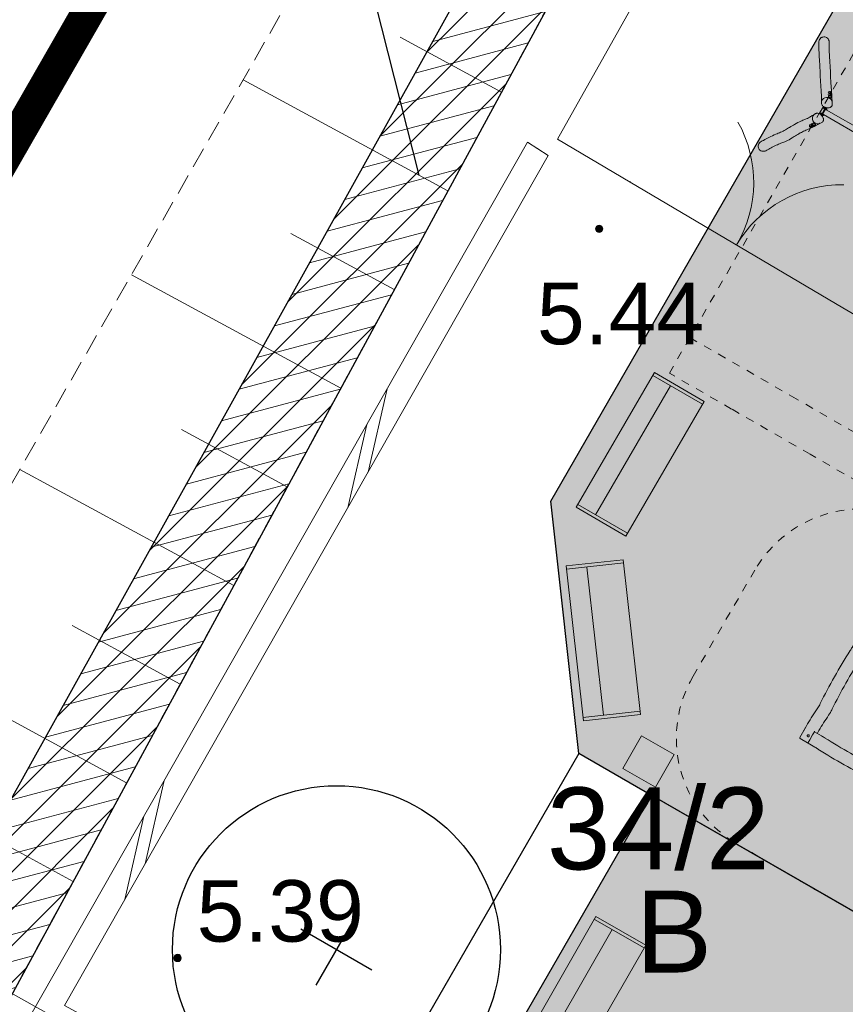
# Model space of a CAD drawing. Extents: x 5477758 to 5478353, y 5918276 to 5918502.
# Tile 64 of 127: x 5477936 to 5477947, y 5918447 to 5918459. Entities that reach past the tile are written whole.
import ezdxf
from ezdxf.enums import TextEntityAlignment as Align

# ---------------------------------------------------------------- set-up
doc = ezdxf.new("R2010")
doc.units = 0
doc.header["$LTSCALE"] = 0.25
doc.header["$PDSIZE"] = 0.75
for name, pattern in [('budynki akt$0$DASHED', [19.05, 12.7, -6.35]), ('DASHED', [19.05, 12.7, -6.35]), ('PRZER1-1', [2, 1, -1]), ('PRZER2-1', [3, 2, -1])]:
    doc.linetypes.add(name, pattern=pattern)
doc.layers.get('0').update_dxf_attribs({"linetype": 'CONTINUOUS', "lineweight": 13})
for name, color, linetype, lineweight in [('0_NAWIERZCHNIA BEZPIECZNA Z PIASKU PŁUKANEGO', 35, 'CONTINUOUS', 0), ('0_NAWIERZCHNIA MINERALNA', 43, 'CONTINUOUS', 0), ('0_podziały zieleni średniowysokiej i nasadzeń niskich', 7, 'CONTINUOUS', 0), ('0_PROJEKTOWANE OGRODZENIE', 7, 'CONTINUOUS', 0), ('0_PROJEKTOWANE ZABAWKI', 7, 'CONTINUOUS', 0), ('A_GRANICA OPRACOWANIA', 7, 'CONTINUOUS', 0), ('GESDZI_O', 30, 'CONTINUOUS', 35), ('GESUZY_O', 252, 'PRZER1-1', 18), ('GSSDSO', 252, 'CONTINUOUS', 18), ('GSSZSN', 252, 'PRZER2-1', 18), ('GULCPR', 252, 'CONTINUOUS', 18), ('OT_Rzedna', 252, 'CONTINUOUS', 18), ('pomiar', 252, 'CONTINUOUS', 18), ('wysokosci', 252, 'CONTINUOUS', 18), ('ZZ_cięcie-krzewów', 203, 'CONTINUOUS', 25), ('ZZ_grupa', 60, 'CONTINUOUS', 30), ('ZZ_grupa-krzewow-szraf', 60, 'CONTINUOUS', 13), ('ZZ_numer-inwentaryzacyjny', 5, 'CONTINUOUS', 25)]:
    doc.layers.add(name, color=color, linetype=linetype, lineweight=lineweight)
doc.layers.add('ZZ_PROJ-drzewa', color=7, linetype='CONTINUOUS')
doc.layers.add('ZZ_PROJ-obrys-rabaty', color=7, linetype='CONTINUOUS')
doc.styles.add('GEO-INFO', font='arial.ttf')

# ---------------------------------------------------------------- blocks, each defined once
blk = doc.blocks.new('ODTN_2')
at = {"color": 0}
for points in [[(-1.5, -0.5), (0.5, 0.5)], [(-0.5, -0.5), (1.5, 0.5)]]:
    blk.add_lwpolyline(points, dxfattribs=at)
blk = doc.blocks.new('OTRN')
at = {"linetype": 'Continuous', "lineweight": 13}
blk.add_hatch(color=0, dxfattribs=at).paths.add_polyline_path([(0, -0.091, 1), (0, 0.091, 1)])
at = {"color": 0, "linetype": 'Continuous', "lineweight": 13}
blk.add_circle((0, 0), 0.0906, dxfattribs=at)
blk = doc.blocks.new('KTOK02_500')
at = {"color": 0, "linetype": 'Continuous', "lineweight": 13}
for centre, start, end in [((-3, 0), 0, 60.0184), ((3, 0), 119.9816, 180)]:
    blk.add_arc(centre, 3, start, end, dxfattribs=at)
blk = doc.blocks.new('stara ławka w nowym miejscu')
at = {"color": 0}
for p, q in [((5470779.101, 5934415.094), (5470779.772, 5934415.292)), ((5470779.112, 5934415.056), (5470779.784, 5934415.254)), ((5470779.772, 5934415.292), (5470780.31, 5934413.47)), ((5470779.639, 5934413.272), (5470779.101, 5934415.094)), ((5470780.059, 5934413.438), (5470779.544, 5934415.183)), ((5470780.299, 5934413.508), (5470779.627, 5934413.31)), ((5470780.31, 5934413.47), (5470779.639, 5934413.272))]:
    blk.add_line(p, q, dxfattribs=at)
blk = doc.blocks.new('D4')
at = {"layer": 'ZZ_PROJ-drzewa'}
for p, q in [((0, -0.5), (0, 0.5)), ((0.5, 0), (-0.5, 0))]:
    blk.add_line(p, q, dxfattribs=at)
blk.add_circle((0, 0), 2, dxfattribs=at)
blk = doc.blocks.new('zw$8E5F')
at = {"lineweight": 0}
for p, q in [((210.8, -156.6), (210.8, 118.3)), ((217.8, -156.6), (217.8, 118.3)), ((199.4, -155), (201.6, -153.6)), ((229.1, -155), (226.9, -153.6)), ((191.7, -164.9), (191, -164.9)), ((191.2, -161.4), (191.2, -161.4)), ((193.5, -163.8), (192.8, -163.7)), ((193, -160.2), (193, -160.2)), ((195.4, -162.6), (194.6, -162.5)), ((195.5, -159.1), (194.8, -159.1)), ((206.4, -165.9), (207, -165.5)), ((208.7, -157.8), (208.8, -157.8)), ((208.9, -158.1), (219.6, -158.1)), ((208.9, -158.1), (208.9, -158.4)), ((209, -158.7), (219.6, -158.7)), ((219.4, -161.7), (209.1, -161.7)), ((209.2, -159.3), (209.2, -159.5)), ((209.3, -157.7), (209.3, -157.3)), ((209.3, -159.7), (209.3, -159.5)), ((209.4, -157.1), (209.4, -156.9)), ((209.4, -157.1), (209.4, -157.1)), ((209.4, -157.7), (219.2, -157.7)), ((209.6, -156.8), (209.6, -156.7)), ((209.6, -157.7), (209.6, -157.1)), ((209.9, -160.1), (210, -160)), ((210.1, -160.1), (209.9, -160.1)), ((210, -160), (210.3, -160)), ((210.1, -160.1), (210.1, -160)), ((210.5, -160.1), (210.1, -160.1)), ((210.3, -160), (210.5, -160)), ((210.5, -157.7), (210.5, -157.1)), ((210.5, -160), (210.5, -160.1)), ((210.5, -160), (210.5, -160.1)), ((210.8, -156.8), (210.8, -156.7)), ((211, -157.1), (211, -156.9)), ((211, -157.1), (211, -157.1)), ((211.1, -157.7), (211.1, -157.2)), ((211.1, -159.7), (211.1, -159.5)), ((211.2, -159.3), (211.2, -159.5)), ((217.3, -159.3), (217.3, -159.5)), ((217.4, -157.7), (217.4, -157.2)), ((217.4, -159.7), (217.4, -159.5)), ((217.5, -157.1), (217.5, -156.9)), ((217.6, -157.1), (217.5, -157.1)), ((217.7, -156.8), (217.7, -156.7)), ((217.9, -157.7), (217.9, -157.1)), ((218, -160.1), (218.1, -160)), ((218.2, -160.1), (218, -160.1)), ((218.1, -160), (218.4, -160)), ((218.2, -160.1), (218.2, -160)), ((218.6, -160.1), (218.2, -160.1)), ((218.4, -160), (218.6, -160)), ((218.6, -160), (218.6, -160.1)), ((218.6, -160), (218.6, -160.1)), ((218.8, -157.7), (218.8, -157.1)), ((218.9, -156.8), (218.9, -156.7)), ((219.1, -157.1), (219.1, -156.9)), ((219.1, -157.1), (219.1, -157.1)), ((219.2, -157.7), (219.2, -157.2)), ((219.2, -159.7), (219.2, -159.5)), ((219.3, -159.3), (219.3, -159.5)), ((219.6, -158.4), (219.6, -158.1)), ((219.7, -157.8), (219.8, -157.8)), ((222.1, -165.9), (221.5, -165.5)), ((232.9, -159.1), (233.7, -159.1)), ((233.1, -162.6), (233.9, -162.5)), ((234.9, -163.8), (235.7, -163.7)), ((235.5, -160.2), (235.5, -160.2)), ((236.7, -164.9), (237.5, -164.9)), ((237.3, -161.4), (237.4, -161.4))]:
    blk.add_line(p, q, dxfattribs=at)
at = {"linetype": 'DASHED', "ltscale": 0.01}
blk.add_lwpolyline([(584.3, -161.9), (-155.7, -161.9), (-155.7, -74.4), (-155.7, 36.1), (-155.7, 123.6), (584.3, 123.6), (584.3, 36.1), (584.3, -74.4)], close=True, dxfattribs=at)
blk.add_lwpolyline([(534.3, -161.9), (534.3, -19.1), (534.3, 123.6)], dxfattribs=at)
at = {"lineweight": 0}
for centre, radius, start, end in [((190.9, -163.1), 1.66, 130.0325, 224.6395), ((191.1, -163.1), 1.75, 221.1916, 267.336), ((191.1, -163.1), 1.75, 87.336, 133.4804), ((192.8, -162), 1.66, 130.0325, 224.6395), ((192.9, -162), 1.75, 221.1916, 267.336), ((192.9, -162), 1.75, 87.336, 133.4804), ((194.6, -160.8), 1.66, 130.0325, 224.6395), ((194.7, -160.8), 1.75, 221.1916, 267.336), ((194.7, -160.8), 1.75, 87.336, 133.4804), ((210.2, -156.7), 0.58, 0, 180), ((218.3, -156.7), 0.58, 0, 180), ((233.8, -160.8), 1.75, 46.5196, 92.664), ((233.8, -160.8), 1.75, 272.664, 318.8084), ((233.9, -160.8), 1.66, 315.3605, 49.9675), ((235.6, -162), 1.75, 46.5196, 92.664), ((235.6, -162), 1.75, 272.664, 318.8084), ((235.8, -162), 1.66, 315.3605, 49.9675), ((237.4, -163.1), 1.75, 46.5196, 92.664), ((237.4, -163.1), 1.75, 272.664, 318.8084), ((237.6, -163.1), 1.66, 315.3605, 49.9675)]:
    blk.add_arc(centre, radius, start, end, dxfattribs=at)
for centre, major_axis, ratio, start_param, end_param in [((202.9, -160.5), (-3.51, 5.41), 0.951251, 0, 2.543545), ((225.6, -160.5), (3.51, 5.41), 0.951251, 3.739641, 6.283185), ((189.9, -163.1), (-0.06, -1.25), 0.254887, 6.052209, 9.655755), ((189.9, -163.1), (0.06, 1.25), 0.254887, 2.910616, 6.514162), ((191.7, -161.9), (-0.06, -1.25), 0.254887, 6.052209, 9.655755), ((191.7, -161.9), (0.06, 1.25), 0.254887, 2.910616, 6.514162), ((193.5, -160.7), (-0.06, -1.25), 0.254887, 6.052209, 9.655755), ((193.5, -160.7), (0.06, 1.25), 0.254887, 2.910616, 6.514162), ((202.9, -160.5), (3.51, -5.41), 0.951251, 5.725319, 6.283185), ((209.4, -157.8), (-0.6, 0), 0.173648, 4.712389, 6.021386), ((210.2, -159.5), (-1, 0), 0.173648, 2.636232, 6.788546), ((210.2, -159.3), (-1, 0), 0.173648, 3.141593, 6.283185), ((210.2, -159.5), (-0.875, 0), 0.173648, 3.141593, 6.283185), ((210.2, -156.9), (-0.8, 0), 0.173648, 3.141593, 6.283185), ((210.2, -157.1), (-0.8, 0), 0.173648, 4.931152, 5.972819), ((210.2, -157.1), (-0.8, 0), 0.173648, 5.972867, 5.97835), ((210.2, -157.1), (-0.8, 0), 0.173648, 3.883954, 4.931152), ((210.2, -157.1), (0.8, 0), 0.173648, 0.310366, 0.742362), ((218.3, -159.5), (-1, 0), 0.173648, 2.636232, 6.788546), ((218.3, -159.3), (-1, 0), 0.173648, 3.141593, 6.283185), ((218.3, -159.5), (-0.875, 0), 0.173648, 3.141593, 6.283185), ((218.3, -156.9), (-0.8, 0), 0.173648, 3.141593, 6.283185), ((218.3, -157.1), (-0.8, 0), 0.173648, 4.701781, 5.748978), ((218.3, -157.1), (-0.8, 0), 0.173648, 5.748978, 5.972819), ((218.3, -157.1), (-0.8, 0), 0.173648, 3.654583, 4.701781), ((218.3, -157.1), (0.8, 0), 0.173648, 0.310366, 0.51299), ((219.2, -157.8), (0.6, 0), 0.173648, 0.261799, 1.570796), ((225.6, -160.5), (-3.51, -5.41), 0.951251, 0, 0.598048), ((235, -160.7), (-0.06, 1.25), 0.254887, 6.052209, 9.655755), ((235, -160.7), (0.06, -1.25), 0.254887, 2.910616, 6.514162), ((236.8, -161.9), (-0.06, 1.25), 0.254887, 6.052209, 9.655755), ((236.8, -161.9), (0.06, -1.25), 0.254887, 2.910616, 6.514162), ((238.6, -163.1), (-0.06, 1.25), 0.254887, 6.052209, 9.655755), ((238.6, -163.1), (0.06, -1.25), 0.254887, 2.910616, 6.514162)]:
    blk.add_ellipse(centre, major_axis=major_axis, ratio=ratio, start_param=start_param, end_param=end_param, dxfattribs=at)
for points, knots in [([(137.9, -194.6), (138.8, -194.1), (139.7, -193.5), (143.5, -191.3), (146.3, -189.7), (150.7, -186.9), (152.6, -185.7), (156.6, -183), (158.9, -181.4), (163.5, -178.3), (165.9, -176.8), (170.7, -173.9), (173.1, -172.4), (177.9, -169.3), (180.2, -167.8), (184.1, -165.1), (185.7, -164), (189.8, -161.1), (192.4, -159.4), (196.6, -156.8), (198, -155.9), (199.5, -155)], [0, 0, 0, 0, 10.000037, 10.000037, 40.002854, 40.002854, 64.025295, 64.025295, 93.490945, 93.490945, 118.359805, 118.359805, 143.136792, 143.136792, 171.431238, 171.431238, 193.062884, 193.062884, 222.456587, 222.456587, 237.363065, 237.363065, 237.363065, 237.363065]), ([(201.6, -153.6), (201.8, -153.5), (202.1, -153.3), (202.6, -153.1), (202.9, -153.1), (203.5, -153), (203.8, -153), (204.4, -153.1), (204.8, -153.2), (205.4, -153.5), (205.7, -153.7), (206.4, -154.2), (206.7, -154.4), (207.2, -155), (207.4, -155.3), (207.9, -156), (208.1, -156.3), (208.4, -156.9), (208.5, -157.3), (208.8, -158.2), (209, -158.8), (209.2, -159.9), (209.2, -160.4), (209.2, -161.4), (209.1, -161.9), (208.9, -162.9), (208.7, -163.4), (208.2, -164.3), (207.9, -164.7), (207.4, -165.2), (207.2, -165.4), (207, -165.5)], [0.972748, 0.972748, 0.972748, 0.972748, 1.135319, 1.135319, 1.300243, 1.300243, 1.473067, 1.473067, 1.66084, 1.66084, 1.865761, 1.865761, 2.078279, 2.078279, 2.281739, 2.281739, 2.466215, 2.466215, 2.630908, 2.630908, 2.927597, 2.927597, 3.183997, 3.183997, 3.432981, 3.432981, 3.7, 3.7, 4.001686, 4.001686, 4.114341, 4.114341, 4.114341, 4.114341]), ([(221.5, -165.5), (221.2, -165.3), (221, -165.1), (220.6, -164.7), (220.4, -164.5), (220, -163.8), (219.7, -163.2), (219.5, -162.2), (219.4, -161.6), (219.3, -160.6), (219.3, -160.1), (219.5, -159), (219.6, -158.5), (219.9, -157.4), (220.1, -156.9), (220.7, -155.8), (221.1, -155.2), (221.9, -154.4), (222.1, -154.2), (222.8, -153.7), (223.1, -153.5), (223.8, -153.2), (224.1, -153.1), (224.8, -153), (225.1, -153), (226, -153.1), (226.5, -153.3), (226.9, -153.6)], [2.168844, 2.168844, 2.168844, 2.168844, 2.331796, 2.331796, 2.49317, 2.49317, 2.805053, 2.805053, 3.077432, 3.077432, 3.327059, 3.327059, 3.581276, 3.581276, 3.865727, 3.865727, 4.205519, 4.205519, 4.409025, 4.409025, 4.621495, 4.621495, 4.826479, 4.826479, 5.01266, 5.01266, 5.310437, 5.310437, 5.310437, 5.310437]), ([(229, -155), (229.9, -155.5), (230.9, -156), (234.6, -158.3), (237.5, -160.1), (241.8, -163.2), (243.4, -164.5), (246.6, -166.9), (248.2, -168), (251.7, -170.3), (253.8, -171.4), (257.8, -173.5), (259.6, -174.5), (263.9, -176.8), (266.4, -178.4), (270.1, -181), (271.5, -182.1), (274.4, -184.5), (275.9, -185.7), (279.3, -188.2), (281.2, -189.5), (285.2, -191.9), (287.1, -193), (289.5, -194.5), (290.2, -194.9), (290.8, -195.3)], [0.511204, 0.511204, 0.511204, 0.511204, 10.000105, 10.000105, 39.54304, 39.54304, 60.725898, 60.725898, 82.085308, 82.085308, 105.691119, 105.691119, 124.41606, 124.41606, 148.981525, 148.981525, 166.435044, 166.435044, 186.717633, 186.717633, 211.477562, 211.477562, 231.188511, 231.188511, 237.772902, 237.772902, 237.772902, 237.772902]), ([(206.1, -166), (205.2, -166.6), (204.2, -167.1), (200.7, -169.2), (198.2, -170.7), (194.3, -173.3), (192.7, -174.4), (188.8, -177.1), (186.4, -178.7), (181.8, -181.7), (179.6, -183.1), (174.5, -186.3), (171.6, -188.1), (167, -191.1), (165.2, -192.3), (161.1, -195), (158.9, -196.5), (154, -199.6), (151.4, -201.2), (147.4, -203.6), (145.9, -204.5), (144.4, -205.4)], [0, 0, 0, 0, 10.000128, 10.000128, 38.108893, 38.108893, 59.914482, 59.914482, 88.033255, 88.033255, 110.353571, 110.353571, 141.306557, 141.306557, 164.913078, 164.913078, 193.9888, 193.9888, 221.026897, 221.026897, 237.689632, 237.689632, 237.689632, 237.689632]), ([(193.5, -163.8), (193.6, -163.8), (193.6, -163.8), (193.7, -163.7), (193.7, -163.7), (193.8, -163.7), (193.8, -163.6), (193.9, -163.5), (193.9, -163.5), (194, -163.4)], [9.463337, 9.463337, 9.463337, 9.463337, 9.625387, 9.625387, 9.957357, 9.957357, 10.289326, 10.289326, 10.604366, 10.604366, 10.604366, 10.604366]), ([(195.4, -162.6), (195.4, -162.6), (195.4, -162.6), (195.5, -162.6), (195.5, -162.5), (195.6, -162.5), (195.6, -162.4), (195.7, -162.3), (195.7, -162.3), (195.8, -162.2)], [9.463337, 9.463337, 9.463337, 9.463337, 9.625387, 9.625387, 9.957357, 9.957357, 10.289326, 10.289326, 10.621295, 10.621295, 10.621295, 10.621295]), ([(195.8, -162.2), (195.8, -162.1), (195.8, -162.1), (195.8, -161.9), (195.9, -161.8), (195.9, -161.6), (195.9, -161.5), (195.9, -161.2), (195.9, -161.1), (195.8, -160.9), (195.8, -160.8), (195.8, -160.6), (195.8, -160.5), (195.8, -160.2), (195.7, -160.1), (195.7, -159.9), (195.7, -159.8), (195.7, -159.6), (195.7, -159.6), (195.6, -159.4), (195.6, -159.3), (195.6, -159.2), (195.6, -159.2), (195.6, -159.1), (195.5, -159.1), (195.5, -159.1), (195.5, -159.1), (195.5, -159.1)], [0, 0, 0, 0, 0.331969, 0.331969, 0.663939, 0.663939, 0.995908, 0.995908, 1.327877, 1.327877, 1.659739, 1.659739, 1.991601, 1.991601, 2.323462, 2.323462, 2.655324, 2.655324, 2.987185, 2.987185, 3.319047, 3.319047, 3.650909, 3.650909, 3.98277, 3.98277, 4.15269, 4.15269, 4.15269, 4.15269]), ([(211.1, -159.7), (211.1, -159.7), (211.1, -159.7), (211, -159.8), (211, -159.9), (211, -159.9), (211, -160), (210.9, -160), (210.9, -160), (210.8, -160.1), (210.8, -160.1), (210.7, -160.1), (210.6, -160.1), (210.4, -160.1), (210.3, -160.1), (210.2, -160.1), (210.1, -160.1), (210, -160.1), (209.9, -160.1), (209.8, -160.1), (209.7, -160.1), (209.6, -160.1), (209.6, -160.1), (209.5, -160), (209.5, -160), (209.4, -159.9), (209.4, -159.9), (209.3, -159.8), (209.3, -159.7), (209.3, -159.7), (209.3, -159.7), (209.3, -159.7)], [6.048092, 6.048092, 6.048092, 6.048092, 6.104672, 6.104672, 6.166847, 6.166847, 6.246755, 6.246755, 6.360272, 6.360272, 6.544694, 6.544694, 7.083622, 7.083622, 7.496277, 7.496277, 7.864122, 7.864122, 8.237538, 8.237538, 8.675238, 8.675238, 8.932462, 8.932462, 9.004641, 9.004641, 9.11188, 9.11188, 9.178903, 9.178903, 9.189685, 9.189685, 9.189685, 9.189685]), ([(219.2, -159.7), (219.2, -159.7), (219.2, -159.7), (219.2, -159.8), (219.1, -159.9), (219.1, -159.9), (219.1, -160), (219, -160), (219, -160), (218.9, -160.1), (218.9, -160.1), (218.8, -160.1), (218.7, -160.1), (218.5, -160.1), (218.5, -160.1), (218.3, -160.1), (218.2, -160.1), (218.1, -160.1), (218.1, -160.1), (217.9, -160.1), (217.9, -160.1), (217.7, -160.1), (217.7, -160.1), (217.6, -160), (217.6, -160), (217.5, -159.9), (217.5, -159.9), (217.5, -159.8), (217.4, -159.7), (217.4, -159.7), (217.4, -159.7), (217.4, -159.7)], [6.048092, 6.048092, 6.048092, 6.048092, 6.104672, 6.104672, 6.166847, 6.166847, 6.246755, 6.246755, 6.360272, 6.360272, 6.544694, 6.544694, 7.083622, 7.083622, 7.496277, 7.496277, 7.864122, 7.864122, 8.237538, 8.237538, 8.675238, 8.675238, 8.932462, 8.932462, 9.004641, 9.004641, 9.11188, 9.11188, 9.178903, 9.178903, 9.189685, 9.189685, 9.189685, 9.189685]), ([(284, -205.9), (283.2, -205.4), (282.3, -204.8), (279.3, -203), (277.1, -201.6), (272.2, -198.5), (269.6, -196.6), (265.6, -193.5), (264.1, -192.3), (260.7, -189.8), (258.9, -188.6), (255.3, -186.4), (253.5, -185.5), (249.7, -183.4), (247.6, -182.3), (243, -179.6), (240.5, -178), (236.9, -175.3), (235.5, -174.2), (232.3, -171.9), (230.7, -170.7), (227.4, -168.8), (226, -168), (224, -166.9), (223.3, -166.5), (222.6, -166.1)], [0, 0, 0, 0, 10.000329, 10.000329, 33.028265, 33.028265, 62.28337, 62.28337, 82.991003, 82.991003, 107.243481, 107.243481, 126.079598, 126.079598, 147.421497, 147.421497, 173.654497, 173.654497, 192.135686, 192.135686, 215.579157, 215.579157, 230.188624, 230.188624, 237.795216, 237.795216, 237.795216, 237.795216]), ([(232.7, -159.2), (232.7, -159.2), (232.7, -159.3), (232.7, -159.4), (232.7, -159.5), (232.6, -159.6), (232.6, -159.7), (232.7, -159.9), (232.7, -160), (232.7, -160.2), (232.7, -160.3), (232.7, -160.5), (232.7, -160.6), (232.8, -160.8), (232.8, -161), (232.8, -161.2), (232.8, -161.3), (232.9, -161.5), (232.9, -161.6), (232.9, -161.8), (232.9, -161.9), (232.9, -162.1), (232.9, -162.2), (233, -162.3), (233, -162.4), (233, -162.5), (233, -162.5), (233, -162.6), (233, -162.6), (233.1, -162.6), (233.1, -162.6), (233.1, -162.6)], [0, 0, 0, 0, 0.331969, 0.331969, 0.663939, 0.663939, 0.995908, 0.995908, 1.327877, 1.327877, 1.659739, 1.659739, 1.991601, 1.991601, 2.323462, 2.323462, 2.655324, 2.655324, 2.987185, 2.987185, 3.319047, 3.319047, 3.650909, 3.650909, 3.98277, 3.98277, 4.31474, 4.31474, 4.646709, 4.646709, 4.758108, 4.758108, 4.758108, 4.758108]), ([(232.9, -159.1), (232.9, -159.1), (232.9, -159.1), (232.8, -159.1), (232.8, -159.2), (232.7, -159.2)], [10.0687555, 10.0687555, 10.0687555, 10.0687555, 10.2893259, 10.2893259, 10.6212952, 10.6212952, 10.6212952, 10.6212952]), ([(234.6, -162.4), (234.6, -162.4), (234.6, -162.5), (234.7, -162.7), (234.7, -162.8), (234.7, -163), (234.7, -163.1), (234.7, -163.3), (234.7, -163.3), (234.8, -163.5), (234.8, -163.5), (234.8, -163.6), (234.8, -163.7), (234.8, -163.7), (234.9, -163.7), (234.9, -163.8), (234.9, -163.8), (234.9, -163.8)], [2.422232, 2.422232, 2.422232, 2.422232, 2.655324, 2.655324, 2.987185, 2.987185, 3.319047, 3.319047, 3.650909, 3.650909, 3.98277, 3.98277, 4.31474, 4.31474, 4.646709, 4.646709, 4.758108, 4.758108, 4.758108, 4.758108]), ([(236.4, -163.5), (236.4, -163.6), (236.5, -163.7), (236.5, -163.9), (236.5, -164), (236.5, -164.2), (236.5, -164.3), (236.5, -164.4), (236.6, -164.5), (236.6, -164.6), (236.6, -164.7), (236.6, -164.8), (236.6, -164.8), (236.7, -164.9), (236.7, -164.9), (236.7, -164.9)], [2.422232, 2.422232, 2.422232, 2.422232, 2.655324, 2.655324, 2.987185, 2.987185, 3.319047, 3.319047, 3.650909, 3.650909, 3.98277, 3.98277, 4.31474, 4.31474, 4.623968, 4.623968, 4.623968, 4.623968]), ([(137.9, -194.6), (137.4, -194.9), (137, -195.2), (135.9, -196.2), (135.5, -197), (134.8, -198.5), (134.6, -199.3), (134.6, -200.9), (134.7, -201.7), (135.3, -203.2), (135.7, -203.9), (136.2, -204.4), (136.5, -204.8), (136.9, -205.1), (137.6, -205.6), (138, -205.8), (139.2, -206.3), (140, -206.4), (140.8, -206.4)], [-11.421713, -11.421713, -11.421713, -11.421713, -9.77778, -9.77778, -7.176096, -7.176096, -4.713265, -4.713265, -2.349849, -2.349849, 0, 0, 0, 1.374618, 1.374618, 2.760104, 2.760104, 5.170156, 5.170156, 5.170156, 5.170156]), ([(284, -205.9), (284.1, -206), (284.2, -206), (285, -206.5), (285.8, -206.8), (287.5, -207.1), (288.4, -207), (290, -206.7), (290.7, -206.3), (292, -205.4), (292.6, -204.9), (293.4, -203.5), (293.7, -202.8), (294, -201.2), (294, -200.4), (293.8, -199.5), (293.7, -199.1), (293.5, -198.6), (293.1, -197.7), (292.8, -197.3), (292, -196.2), (291.4, -195.7), (290.8, -195.3)], [-15.047976, -15.047976, -15.047976, -15.047976, -14.844503, -14.844503, -12.170215, -12.170215, -9.630811, -9.630811, -7.223359, -7.223359, -4.878818, -4.878818, -2.499485, -2.499485, 0, 0, 0, 1.492882, 1.492882, 3.001095, 3.001095, 5.369872, 5.369872, 5.369872, 5.369872]), ([(140.8, -206.4), (140.9, -206.4), (140.9, -206.4), (141.9, -206.4), (142.8, -206.2), (143.9, -205.7), (144.2, -205.5), (144.4, -205.4)], [-35.56162, -35.56162, -35.56162, -35.56162, -35.377338, -35.377338, -32.672882, -32.672882, -31.767898, -31.767898, -31.767898, -31.767898])]:
    blk.add_open_spline(points, degree=3, knots=knots, dxfattribs=at)
for points in [[(191.7, -164.9), (191.8, -164.9), (191.8, -164.9), (191.8, -164.9)], [(208.9, -158.1), (208.9, -158.1), (208.8, -158.1), (208.8, -158.1)], [(219.7, -158.1), (219.7, -158.1), (219.7, -158.1), (219.6, -158.1)]]:
    blk.add_open_spline(points, degree=3, dxfattribs=at)
for points in [[(209.4, -157.1), (209.4, -157.1), (209.3, -157.3)], [(209.6, -157.1), (209.5, -157.1), (209.4, -157.1)], [(210, -157), (209.8, -157), (209.6, -157.1)], [(210.5, -157.1), (210.2, -157), (210, -157)], [(210.8, -157.1), (210.6, -157), (210.5, -157.1)], [(211.1, -157.2), (210.9, -157.1), (210.8, -157.1)], [(217.6, -157.1), (217.5, -157.1), (217.4, -157.2)], [(217.9, -157.1), (217.7, -157), (217.6, -157.1)], [(218.3, -157), (218.1, -157), (217.9, -157.1)], [(218.8, -157.1), (218.5, -157), (218.3, -157)], [(219, -157.1), (218.9, -157), (218.8, -157.1)], [(219.2, -157.2), (219.1, -157.1), (219, -157.1)]]:
    blk.add_rational_spline(points, [1, 1.0379548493, 1], degree=2, dxfattribs=at)
blk = doc.blocks.new('zw$B4AF')
for p, q in [((384.6, -197.2), (384.6, -186.7)), ((385.6, -185.7), (401.1, -185.7)), ((385.6, -185.7), (399.6, -185.7)), ((404.6, -185.7), (401.1, -185.7)), ((522.1, -185.7), (512.6, -185.7)), ((523.1, -185.7), (522.1, -185.7)), ((522.6, -186.7), (522.6, -190.2)), ((522.6, -190.2), (522.6, -197.2)), ((523.1, -185.7), (533.6, -185.7)), ((534.6, -186.7), (534.6, -202.2)), ((534.6, -186.7), (534.6, -200.7)), ((384.6, -197.2), (384.6, -198.2)), ((384.6, -198.2), (384.6, -207.7)), ((385.6, -197.7), (389.1, -197.7)), ((389.1, -197.7), (396.1, -197.7)), ((396.1, -197.7), (400.6, -197.7)), ((400.6, -201.2), (400.6, -197.7)), ((400.6, -201.2), (400.6, -207.7)), ((404.6, -201.7), (401.1, -201.7)), ((519.1, -201.7), (512.6, -201.7)), ((518.6, -205.7), (518.6, -202.2)), ((519.1, -201.7), (522.6, -201.7)), ((522.6, -197.2), (522.6, -201.8)), ((534.6, -205.7), (534.6, -202.2)), ((384.6, -315.7), (384.6, -319.2)), ((384.6, -334.7), (384.6, -319.2)), ((384.6, -334.7), (384.6, -320.7)), ((396.6, -324.2), (396.6, -319.7)), ((400.1, -319.7), (396.6, -319.7)), ((396.6, -331.2), (396.6, -324.2)), ((400.1, -319.7), (406.6, -319.7)), ((400.6, -315.7), (400.6, -319.2)), ((514.6, -319.7), (518.1, -319.7)), ((523.1, -323.7), (518.5, -323.7)), ((518.6, -320.2), (518.6, -313.7)), ((518.6, -320.2), (518.6, -323.7)), ((530.1, -323.7), (523.1, -323.7)), ((533.6, -323.7), (530.1, -323.7)), ((534.6, -323.2), (534.6, -313.7)), ((534.6, -324.2), (534.6, -323.2)), ((534.6, -324.2), (534.6, -334.7)), ((396.1, -335.7), (385.6, -335.7)), ((396.1, -335.7), (397.1, -335.7)), ((396.6, -334.7), (396.6, -331.2)), ((397.1, -335.7), (406.6, -335.7)), ((514.6, -335.7), (518.1, -335.7)), ((533.6, -335.7), (518.1, -335.7)), ((533.6, -335.7), (519.6, -335.7))]:
    blk.add_line(p, q)
at = {"linetype": 'DASHED', "ltscale": 0.01}
blk.add_lwpolyline([(534.6, -485.7), (384.6, -485.7, -0.414214), (234.6, -335.7), (234.6, -185.7, -0.414214), (384.6, -35.7), (534.6, -35.7, -0.414214), (684.6, -185.7), (684.6, -335.7, -0.414214)], format="xyb", close=True, dxfattribs=at)
for centre in [(392.6, -193.7), (526.6, -193.7), (392.6, -327.7), (526.6, -327.7)]:
    blk.add_circle(centre, 1.23)
for centre, radius, start, end in [((385.6, -186.7), 1, 90, 180), ((385.6, -186.7), 1, 90, 180), ((404.6, -493.7), 308, 85.6678, 90), ((431, -144.7), 42, 265.6678, 273.7783), ((480.4, -893.1), 708, 87.7537, 93.7783), ((512.6, -73.7), 112, 267.7537, 270), ((522.1, -186.2), 0.5, 0, 90), ((523.1, -186.2), 0.5, 90, 180), ((533.6, -186.7), 1, 0, 90), ((533.6, -186.7), 1, 0, 90), ((385.1, -197.2), 0.5, 180, 270), ((385.1, -198.2), 0.5, 90, 180), ((400.1, -198.2), 0.5, 0, 90), ((401.1, -201.2), 0.5, 180, 270), ((400.1, -201.2), 0.8, 308.6822, 330.3137), ((404.6, -493.7), 292, 85.6678, 90), ((431, -144.7), 58, 265.6678, 273.7783), ((480.4, -893.1), 692, 87.7537, 93.7783), ((512.6, -73.7), 128, 267.7537, 270), ((519.1, -201.2), 0.8, 218.6822, 240.3137), ((519.1, -202.2), 0.5, 90, 180), ((522.1, -201.2), 0.5, 270, 0), ((1091.9, -239.9), 708, 177.7537, 183.7783), ((272.6, -207.7), 112, 357.7537, 0), ((1091.9, -239.9), 692, 177.7537, 183.7783), ((272.6, -207.7), 128, 357.7537, 0), ((226.6, -205.7), 292, 355.6678, 0), ((226.6, -205.7), 308, 355.6678, 0), ((575.6, -232.2), 58, 175.6678, 183.7783), ((-172.8, -281.6), 692, 357.7537, 3.7783), ((575.6, -232.2), 42, 175.6678, 183.7783), ((-172.8, -281.6), 708, 357.7537, 3.7783), ((343.6, -289.3), 42, 355.6678, 3.7783), ((343.6, -289.3), 58, 355.6678, 3.7783), ((692.6, -315.7), 308, 175.6678, 180), ((692.6, -315.7), 292, 175.6678, 180), ((646.6, -313.7), 128, 177.7537, 180), ((646.6, -313.7), 112, 177.7537, 180), ((397.1, -320.2), 0.5, 90, 180), ((400.1, -319.2), 0.5, 270, 0), ((400.1, -320.2), 0.8, 38.6822, 60.3137), ((406.6, -447.7), 128, 87.7537, 90), ((438.7, 371.6), 692, 267.7537, 273.7783), ((488.1, -376.7), 58, 85.6678, 93.7783), ((514.6, -27.7), 292, 265.6678, 270), ((518.1, -320.2), 0.5, 0, 90), ((519.1, -320.2), 0.8, 128.6822, 150.3137), ((519.1, -323.2), 0.5, 180, 270), ((534.1, -323.2), 0.5, 270, 0), ((534.1, -324.2), 0.5, 0, 90), ((385.6, -334.7), 1, 180, 270), ((385.6, -334.7), 1, 180, 270), ((396.1, -335.2), 0.5, 270, 0), ((397.1, -335.2), 0.5, 180, 270), ((406.6, -447.7), 112, 87.7537, 90), ((438.7, 371.6), 708, 267.7537, 273.7783), ((488.1, -376.7), 42, 85.6678, 93.7783), ((514.6, -27.7), 308, 265.6678, 270), ((533.6, -334.7), 1, 270, 0), ((533.6, -334.7), 1, 270, 0)]:
    blk.add_arc(centre, radius, start, end)
for points, knots in [([(522.6, -186.2), (522.6, -186.2), (522.6, -186.2), (522.6, -186.3), (522.6, -186.3), (522.6, -186.4), (522.6, -186.4), (522.6, -186.6), (522.6, -186.7), (522.6, -186.7)], [0, 0, 0, 0, 0.1282339, 0.1282339, 0.3334081, 0.3334081, 0.5921044, 0.5921044, 0.8427558, 0.8427558, 0.8427558, 0.8427558]), ([(385.1, -197.7), (385.1, -197.7), (385.1, -197.7), (385.1, -197.7), (385.1, -197.7), (385.2, -197.7), (385.3, -197.7), (385.4, -197.7), (385.5, -197.7), (385.6, -197.7)], [0, 0, 0, 0, 0.1282339, 0.1282339, 0.3334081, 0.3334081, 0.5921044, 0.5921044, 0.8427558, 0.8427558, 0.8427558, 0.8427558]), ([(391.3, -193.7), (391.3, -193.6), (391.4, -193.4), (391.5, -193.1), (391.6, -193), (391.8, -192.7), (391.9, -192.6), (392.3, -192.5), (392.4, -192.5), (392.7, -192.5), (392.9, -192.5), (393.2, -192.6), (393.3, -192.7), (393.6, -193), (393.7, -193.1), (393.8, -193.4), (393.8, -193.6), (393.8, -193.7)], [1.886759, 1.886759, 1.886759, 1.886759, 2.358443, 2.358443, 2.830128, 2.830128, 3.301823, 3.301823, 3.773517, 3.773517, 4.245212, 4.245212, 4.716906, 4.716906, 5.188591, 5.188591, 5.660276, 5.660276, 5.660276, 5.660276]), ([(393.8, -193.7), (393.8, -193.9), (393.8, -194.1), (393.7, -194.4), (393.6, -194.5), (393.3, -194.7), (393.2, -194.8), (392.9, -195), (392.7, -195), (392.6, -195), (392.4, -195), (392.3, -195), (391.9, -194.8), (391.8, -194.7), (391.6, -194.5), (391.5, -194.4), (391.4, -194.1), (391.3, -193.9), (391.3, -193.7)], [5.660276, 5.660276, 5.660276, 5.660276, 6.13196, 6.13196, 6.603645, 6.603645, 7.07534, 7.07534, 7.547034, 7.547034, 7.547034, 8.018729, 8.018729, 8.490423, 8.490423, 8.962108, 8.962108, 9.433793, 9.433793, 9.433793, 9.433793]), ([(400.6, -197.7), (400.7, -197.7), (400.7, -197.7), (400.8, -197.7), (400.8, -197.7), (401, -197.6), (401, -197.5), (401.1, -197.5), (401.1, -197.5), (401.1, -197.5)], [0, 0, 0, 0, 0.2042006, 0.2042006, 0.4410794, 0.4410794, 0.6923763, 0.6923763, 0.6937995, 0.6937995, 0.6937995, 0.6937995]), ([(522.6, -201.8), (522.6, -201.8), (522.6, -201.9), (522.6, -202), (522.7, -202), (522.7, -202.1), (522.8, -202.2), (522.8, -202.2), (522.8, -202.2), (522.8, -202.2)], [0, 0, 0, 0, 0.2042006, 0.2042006, 0.4410794, 0.4410794, 0.6923763, 0.6923763, 0.6937995, 0.6937995, 0.6937995, 0.6937995]), ([(526.6, -195), (526.4, -195), (526.3, -195), (525.9, -194.8), (525.8, -194.7), (525.6, -194.5), (525.5, -194.4), (525.4, -194.1), (525.3, -193.9), (525.3, -193.7), (525.3, -193.6), (525.4, -193.4), (525.5, -193.1), (525.6, -193), (525.8, -192.7), (525.9, -192.6), (526.3, -192.5), (526.4, -192.5), (526.6, -192.5)], [5.660276, 5.660276, 5.660276, 5.660276, 6.13196, 6.13196, 6.603645, 6.603645, 7.07534, 7.07534, 7.547034, 7.547034, 7.547034, 8.018729, 8.018729, 8.490423, 8.490423, 8.962108, 8.962108, 9.433793, 9.433793, 9.433793, 9.433793]), ([(526.6, -192.5), (526.7, -192.5), (526.9, -192.5), (527.2, -192.6), (527.3, -192.7), (527.6, -193), (527.7, -193.1), (527.8, -193.4), (527.8, -193.6), (527.8, -193.9), (527.8, -194.1), (527.7, -194.4), (527.6, -194.5), (527.3, -194.7), (527.2, -194.8), (526.9, -195), (526.7, -195), (526.6, -195)], [1.886759, 1.886759, 1.886759, 1.886759, 2.358443, 2.358443, 2.830128, 2.830128, 3.301823, 3.301823, 3.773517, 3.773517, 4.245212, 4.245212, 4.716906, 4.716906, 5.188591, 5.188591, 5.660276, 5.660276, 5.660276, 5.660276]), ([(396.6, -319.7), (396.6, -319.6), (396.6, -319.6), (396.5, -319.5), (396.5, -319.5), (396.4, -319.4), (396.4, -319.3), (396.3, -319.2), (396.3, -319.2), (396.3, -319.2)], [0, 0, 0, 0, 0.2042006, 0.2042006, 0.4410794, 0.4410794, 0.6923763, 0.6923763, 0.6937995, 0.6937995, 0.6937995, 0.6937995]), ([(518.5, -323.7), (518.5, -323.7), (518.4, -323.7), (518.4, -323.8), (518.3, -323.8), (518.2, -323.9), (518.1, -323.9), (518.1, -324), (518.1, -324), (518.1, -324)], [0, 0, 0, 0, 0.2042006, 0.2042006, 0.4410794, 0.4410794, 0.6923763, 0.6923763, 0.6937995, 0.6937995, 0.6937995, 0.6937995]), ([(534.1, -323.7), (534.1, -323.7), (534.1, -323.7), (534.1, -323.7), (534, -323.7), (533.9, -323.7), (533.9, -323.7), (533.7, -323.7), (533.7, -323.7), (533.6, -323.7)], [0, 0, 0, 0, 0.1282339, 0.1282339, 0.3334081, 0.3334081, 0.5921044, 0.5921044, 0.8427558, 0.8427558, 0.8427558, 0.8427558]), ([(392.6, -329), (392.4, -329), (392.3, -329), (391.9, -328.8), (391.8, -328.7), (391.6, -328.5), (391.5, -328.4), (391.4, -328.1), (391.3, -327.9), (391.3, -327.6), (391.4, -327.4), (391.5, -327.1), (391.6, -327), (391.8, -326.7), (391.9, -326.6), (392.3, -326.5), (392.4, -326.5), (392.6, -326.5)], [1.886759, 1.886759, 1.886759, 1.886759, 2.358443, 2.358443, 2.830128, 2.830128, 3.301823, 3.301823, 3.773517, 3.773517, 4.245212, 4.245212, 4.716906, 4.716906, 5.188591, 5.188591, 5.660276, 5.660276, 5.660276, 5.660276]), ([(392.6, -326.5), (392.7, -326.5), (392.9, -326.5), (393.2, -326.6), (393.3, -326.7), (393.6, -327), (393.7, -327.1), (393.8, -327.4), (393.8, -327.6), (393.8, -327.7), (393.8, -327.9), (393.8, -328.1), (393.7, -328.4), (393.6, -328.5), (393.3, -328.7), (393.2, -328.8), (392.9, -329), (392.7, -329), (392.6, -329)], [5.660276, 5.660276, 5.660276, 5.660276, 6.13196, 6.13196, 6.603645, 6.603645, 7.07534, 7.07534, 7.547034, 7.547034, 7.547034, 8.018729, 8.018729, 8.490423, 8.490423, 8.962108, 8.962108, 9.433793, 9.433793, 9.433793, 9.433793]), ([(396.6, -335.2), (396.6, -335.2), (396.6, -335.2), (396.6, -335.2), (396.6, -335.2), (396.6, -335.1), (396.6, -335), (396.6, -334.9), (396.6, -334.8), (396.6, -334.7)], [0, 0, 0, 0, 0.1282339, 0.1282339, 0.3334081, 0.3334081, 0.5921044, 0.5921044, 0.8427558, 0.8427558, 0.8427558, 0.8427558]), ([(525.3, -327.7), (525.3, -327.6), (525.4, -327.4), (525.5, -327.1), (525.6, -327), (525.8, -326.7), (525.9, -326.6), (526.3, -326.5), (526.4, -326.5), (526.6, -326.5), (526.7, -326.5), (526.9, -326.5), (527.2, -326.6), (527.3, -326.7), (527.6, -327), (527.7, -327.1), (527.8, -327.4), (527.8, -327.6), (527.8, -327.7)], [5.660276, 5.660276, 5.660276, 5.660276, 6.13196, 6.13196, 6.603645, 6.603645, 7.07534, 7.07534, 7.547034, 7.547034, 7.547034, 8.018729, 8.018729, 8.490423, 8.490423, 8.962108, 8.962108, 9.433793, 9.433793, 9.433793, 9.433793]), ([(527.8, -327.7), (527.8, -327.9), (527.8, -328.1), (527.7, -328.4), (527.6, -328.5), (527.3, -328.7), (527.2, -328.8), (526.9, -329), (526.7, -329), (526.4, -329), (526.3, -329), (525.9, -328.8), (525.8, -328.7), (525.6, -328.5), (525.5, -328.4), (525.4, -328.1), (525.3, -327.9), (525.3, -327.7)], [1.886759, 1.886759, 1.886759, 1.886759, 2.358443, 2.358443, 2.830128, 2.830128, 3.301823, 3.301823, 3.773517, 3.773517, 4.245212, 4.245212, 4.716906, 4.716906, 5.188591, 5.188591, 5.660276, 5.660276, 5.660276, 5.660276])]:
    blk.add_open_spline(points, degree=3, knots=knots)

msp = doc.modelspace()

# ---------------------------------------------------------------- hatches: boundary and pattern name
at = {"layer": '0_NAWIERZCHNIA BEZPIECZNA Z PIASKU PŁUKANEGO', "transparency": 33554559}
msp.add_hatch(color=256, dxfattribs=at).paths.add_polyline_path([(5477943.435, 5918450.298), (5477943.299, 5918450.376), (5477942.959, 5918453.455), (5477950.692, 5918466.889), (5477956.869, 5918463.337), (5477947.851, 5918447.759)])
at = {"layer": '0_NAWIERZCHNIA MINERALNA', "transparency": 33554636}
msp.add_hatch(color=256, dxfattribs=at).paths.add_polyline_path([(5477944.188, 5918449.863), (5477948.829, 5918447.192), (5477945.683, 5918441.734), (5477941.044, 5918444.404)])
at = {"layer": 'ZZ_cięcie-krzewów', "ltscale": 0.25}
h = msp.add_hatch(dxfattribs=at)
h.set_pattern_fill('ANSI31', color=256, scale=0.1)
h.set_pattern_definition([(45, (0, 0), (-0.224506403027, 0.224506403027), [])])
edge = h.paths.add_edge_path()
edge.add_line((5477944.967, 5918463.262), (5477929.952, 5918435.573))
edge.add_line((5477929.952, 5918435.573), (5477928.8, 5918436.198))
edge.add_line((5477928.8, 5918436.198), (5477944.111, 5918463.726))
edge.add_line((5477944.111, 5918463.726), (5477944.962, 5918463.253))
at = {"layer": 'ZZ_grupa-krzewow-szraf'}
h = msp.add_hatch(dxfattribs=at)
h.set_pattern_fill('ANSI31', color=256, scale=0.1, angle=90)
h.set_pattern_definition([(194.933, (5477837.84446, 5918344.9947), (0.08181636, -0.30677734), [])])
edge = h.paths.add_edge_path()
edge.add_line((5477944.967, 5918463.262), (5477929.952, 5918435.573))
edge.add_line((5477929.952, 5918435.573), (5477928.8, 5918436.198))
edge.add_line((5477928.8, 5918436.198), (5477944.111, 5918463.726))
edge.add_line((5477944.111, 5918463.726), (5477944.962, 5918463.253))

# ---------------------------------------------------------------- linework, layer by layer
at = {"layer": '0_podziały zieleni średniowysokiej i nasadzeń niskich'}
msp.add_lwpolyline([(5477944.188, 5918449.863), (5477948.829, 5918447.192), (5477945.683, 5918441.734), (5477941.044, 5918444.404), (5477944.188, 5918449.863)], dxfattribs=at)
msp.add_lwpolyline([(5477944.188, 5918449.863), (5477948.829, 5918447.192), (5477945.683, 5918441.734), (5477941.044, 5918444.404), (5477944.188, 5918449.863)], dxfattribs=at)
at = {"layer": '0_PROJEKTOWANE OGRODZENIE', "lineweight": 30}
msp.add_lwpolyline([(5477942.959, 5918453.455), (5477950.692, 5918466.889), (5477956.869, 5918463.337), (5477947.851, 5918447.759), (5477943.435, 5918450.298), (5477943.299, 5918450.376), (5477942.959, 5918453.455)], dxfattribs=at)
at = {"layer": '0_PROJEKTOWANE ZABAWKI'}
msp.add_lwpolyline([(5477944.235, 5918449.964), (5477944.465, 5918450.363), (5477944.067, 5918450.593), (5477943.837, 5918450.194), (5477944.235, 5918449.964)], dxfattribs=at)
at = {"layer": 'A_GRANICA OPRACOWANIA', "color": 1, "linetype": 'budynki akt$0$DASHED', "ltscale": 0.1, "const_width": 0.4}
msp.add_lwpolyline([(5477924.666, 5918437.385), (5477923.68, 5918435.693), (5477947.085, 5918422.232), (5477949.411, 5918426.304), (5477947.596, 5918427.361), (5477964.141, 5918455.941), (5477965.541, 5918458.35), (5477956.078, 5918463.925), (5477947.799, 5918468.803), (5477947.799, 5918468.803), (5477943.997, 5918471.043), (5477943.489, 5918470.182), (5477933.716, 5918453.151), (5477933.004, 5918451.909), (5477924.666, 5918437.385)], dxfattribs=at)
at = {"layer": 'GSSDSO', "linetype": 'Continuous', "lineweight": 18}
msp.add_lwpolyline([(5477930.395, 5918433.886), (5477937.827, 5918446.866), (5477937.028, 5918447.302), (5477942.928, 5918457.672), (5477942.928, 5918457.672), (5477942.928, 5918457.672), (5477942.676, 5918457.835), (5477942.676, 5918457.835), (5477942.676, 5918457.835), (5477936.617, 5918447.185), (5477937.415, 5918446.75), (5477930.139, 5918434.043)], dxfattribs=at)
at = {"layer": 'GSSZSN', "linetype": 'PRZER2-1', "lineweight": 18, "ltscale": 0.5}
for points in [[(5477929.356, 5918434.475), (5477926.268, 5918436.181), (5477930.77, 5918443.87), (5477944.733, 5918468.243), (5477950.113, 5918477.734), (5477949.938, 5918479.477), (5477950.546, 5918480.534)], [(5477950.546, 5918480.534), (5477953.061, 5918478.205), (5477947.805, 5918468.497), (5477938.059, 5918450.522), (5477929.356, 5918434.475)]]:
    msp.add_lwpolyline(points, dxfattribs=at)
at = {"layer": 'GSSZSN', "linetype": 'Continuous', "lineweight": 18, "flags": 128}
for points in [[(5477942.356, 5918458.447), (5477941.121, 5918459.116)], [(5477941.703, 5918457.243), (5477939.206, 5918458.596)], [(5477941.05, 5918456.039), (5477939.788, 5918456.723)], [(5477940.397, 5918454.835), (5477937.845, 5918456.219)], [(5477939.745, 5918453.631), (5477938.454, 5918454.331)], [(5477939.092, 5918452.427), (5477936.483, 5918453.842)], [(5477938.439, 5918451.223), (5477937.121, 5918451.938)], [(5477937.786, 5918450.019), (5477935.121, 5918451.465)], [(5477937.134, 5918448.815), (5477935.787, 5918449.546)]]:
    msp.add_lwpolyline(points, dxfattribs=at)
at = {"layer": 'GULCPR', "linetype": 'Continuous', "lineweight": 18}
msp.add_lwpolyline([(5477953.623, 5918437.772), (5477931.891, 5918449.971)], dxfattribs=at)
at = {"layer": 'OT_Rzedna', "color": 7}
for p in [(5477942.8, 5918457.755), (5477943.928, 5918457.35), (5477943.549, 5918456.779), (5477938.407, 5918447.881)]:
    msp.add_point(p, dxfattribs=at)
at = {"layer": 'pomiar', "linetype": 'CONTINUOUS', "lineweight": 13}
msp.add_line((5477943.928, 5918457.35), (5477946.519, 5918455.814), dxfattribs=at)
at = {"layer": 'pomiar', "linetype": 'Continuous', "lineweight": 18, "flags": 128}
for points in [[(5477948.233, 5918467.115), (5477943.04, 5918457.871), (5477943.928, 5918457.35)], [(5477946.519, 5918455.814), (5477954.984, 5918450.859), (5477958.74, 5918457.26)]]:
    msp.add_lwpolyline(points, dxfattribs=at)
at = {"layer": 'ZZ_grupa', "elevation": 10.06}
msp.add_lwpolyline([(5477944.967, 5918463.262), (5477929.952, 5918435.573), (5477928.8, 5918436.198), (5477944.111, 5918463.726), (5477944.962, 5918463.253)], dxfattribs=at)
at = {"layer": 'ZZ_numer-inwentaryzacyjny'}
msp.add_lwpolyline([(5477941.354, 5918457.432), (5477939.311, 5918465.495), (5477936.291, 5918465.495)], dxfattribs=at)
at = {"layer": 'ZZ_PROJ-obrys-rabaty'}
msp.add_lwpolyline([(5477944.188, 5918449.863), (5477943.299, 5918450.376), (5477940.153, 5918444.918), (5477941.042, 5918444.406)], close=True, dxfattribs=at)

# ---------------------------------------------------------------- block references
at = {"layer": '0_PROJEKTOWANE ZABAWKI'}
for name, p, xscale, yscale, zscale, rotation in [('zw$8E5F', (5477948.733, 5918459.279), 0.01001751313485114, 0.01001751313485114, 0.01001751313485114, 240.0424280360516), ('zw$B4AF', (5477944.353, 5918455.399), 0.0099999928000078, 0.0099999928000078, 0.0099999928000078, 329.825700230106)]:
    msp.add_blockref(name, p, dxfattribs=dict(at, xscale=xscale, yscale=yscale, zscale=zscale, rotation=rotation))
for p, rotation in [((13548569.015, 6026694.998), 133.4405296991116), ((11907744.941, 10797422.774), 169.8635810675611), ((13547875.4, 6069774.929), 133.7464265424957)]:
    msp.add_blockref('stara ławka w nowym miejscu', p, dxfattribs=dict(at, rotation=rotation))
at = {"layer": 'GSSDSO', "lineweight": 18, "xscale": 0.5}
for p, yscale, rotation in [((5477940.724, 5918454.1), 0.29999999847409, 240.3622036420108), ((5477938.004, 5918449.32), 0.29999999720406, 240.3622037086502)]:
    msp.add_blockref('ODTN_2', p, dxfattribs=dict(at, yscale=yscale, rotation=rotation))
at = {"layer": 'OT_Rzedna', "color": 7, "linetype": 'Continuous', "xscale": 0.5, "yscale": 0.5, "zscale": 0.5}
for p in [(5477943.549, 5918456.779), (5477938.407, 5918447.881)]:
    msp.add_blockref('OTRN', p, dxfattribs=at)
at = {"layer": 'pomiar', "linetype": 'Continuous', "xscale": 0.5, "yscale": 0.5, "zscale": 0.5, "rotation": 329.34}
msp.add_blockref('KTOK02_500', (5477945.224, 5918456.582), dxfattribs=at)
at = {"layer": 'ZZ_PROJ-drzewa', "lineweight": 30, "rotation": 60.0468467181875}
msp.add_blockref('D4', (5477940.345, 5918447.983), dxfattribs=at)

# ---------------------------------------------------------------- texts
at = {"layer": 'GESDZI_O', "linetype": 'Continuous', "lineweight": 0, "style": 'GEO-INFO'}
msp.add_text('34/2', height=1, dxfattribs=at).set_placement((5477944.27, 5918449.481), align=Align.MIDDLE)
at = {"layer": 'GESUZY_O', "linetype": 'Continuous', "lineweight": 0, "style": 'GEO-INFO'}
msp.add_text('B', height=1, dxfattribs=at).set_placement((5477943.995, 5918448.703), align=Align.TOP_LEFT)
at = {"layer": 'wysokosci', "style": 'GEO-INFO'}
for s, p in [('5.44', (5477942.79, 5918456.12)), ('5.39', (5477938.64, 5918448.83))]:
    msp.add_text(s, height=0.75, dxfattribs=at).set_placement(p, align=Align.TOP_LEFT)
at = {"layer": 'wysokosci', "color": 7, "style": 'GEO-INFO'}
for s, p in [('5.44', (5477942.79, 5918456.12)), ('5.39', (5477938.64, 5918448.83))]:
    msp.add_text(s, height=0.75, dxfattribs=at).set_placement(p, align=Align.TOP_LEFT)

doc.saveas('drawing.dxf')
